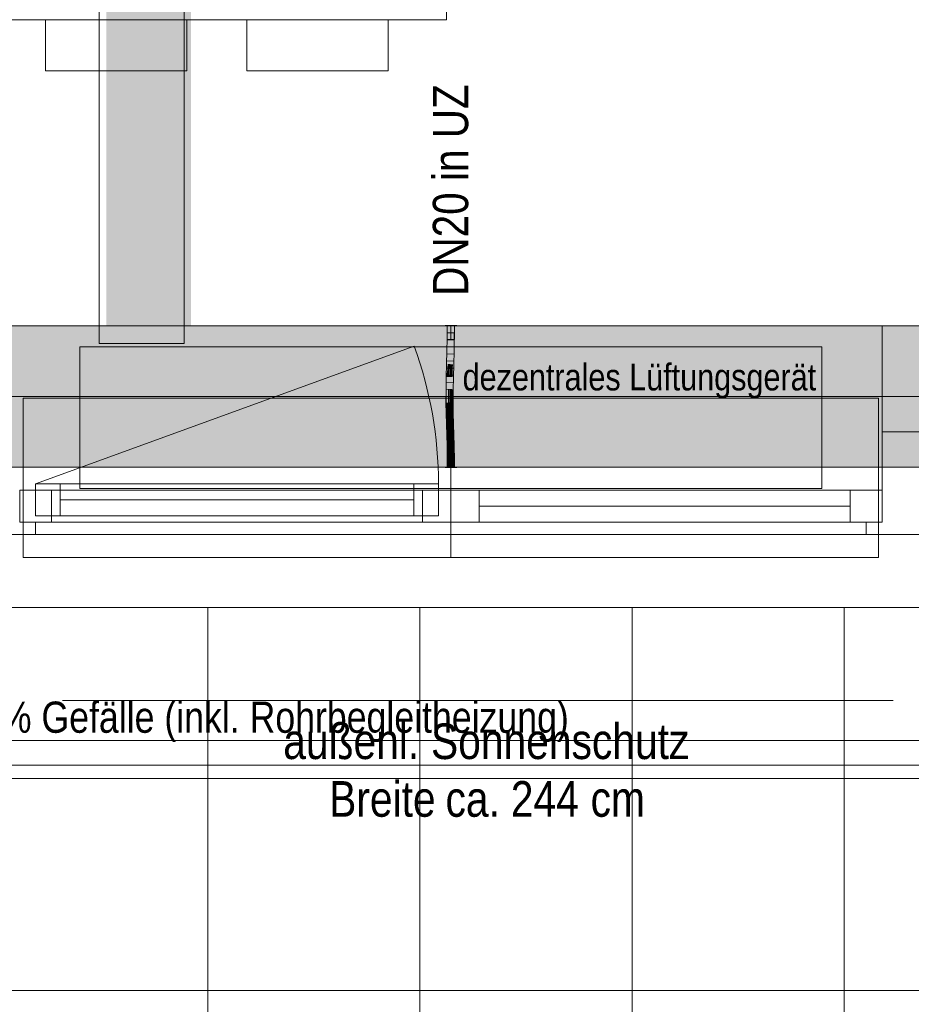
# Model space of a CAD drawing. Extents: x -620 to 3480, y 62 to 1112.
# Tile 51 of 76: x -54 to -4, y 572 to 628. Entities that reach past the tile are written whole.
import ezdxf
from ezdxf.lldxf.tags import DXFTag

# ---------------------------------------------------------------- set-up
doc = ezdxf.new("R2010")
doc.units = 0
doc.layers.get('0').update_dxf_attribs({"lineweight": 13})
for name, color, linetype, lineweight, true_color in [('30 -33 Aussenwände- 7 Fassade_ Elemente', 7, 'Continuous', 9, 0x00aacc), ('30 -35 Decken- 1 Konstruktion-Träger- Stahlbeton', 7, 'grob-A06GA2HT8I', 13, 0x33aa00), ('40 -41 Abwasser_Wasser_Gas- 1 Abwasser + sanitäre Anlagen', 7, 'Continuous', 9, 0xff6633), ('60- 61 allgemeine Ausstattung- 1 Möbel', 7, 'Continuous', 9, 0x00cccc), ('70 -72 Beschriftung- 1 Beschriftung allgemein', 7, 'Continuous', 9, 0xff6633), ('E_Leerrohr 20', 7, 'Continuous', 13, 0xcc0099), ('E_Leerrohr 20-Shading', 7, 'Continuous', 13, 0xcc0099), ('iwb_Schraffur_Unterzug', 7, 'Continuous', 5, 0xffffcc)]:
    doc.layers.add(name, color=color, linetype=linetype, lineweight=lineweight, true_color=true_color)
for name, color, linetype, lineweight in [('30 -35 Decken- 1 Konstruktion-Träger- Stahl Hohlprofil', 7, 'grob-A06GA2HT8I', 9), ('60- 61 allgemeine Ausstattung- 4 Terrassen', 7, 'Continuous', 9), ('70 -71 Achsen- 1 Gebäudeachsen', 7, 'STRICHPUNKT2-A06GA2HU8I', 18), ('Detailelementbeschriftung', 7, 'Continuous', 9)]:
    doc.layers.add(name, color=color, linetype=linetype, lineweight=lineweight)
doc.styles.get("Standard").update_dxf_attribs({"font": 'ARIALN.TTF'})
tags = doc.linetypes.add('grob-A06GA2HT8I', pattern=[14, 3, -8, 3]).pattern_tags.tags
tags[8:9] = [DXFTag(74, 4), DXFTag(75, 0), DXFTag(340, '0'), DXFTag(46, 0.0), DXFTag(50, 0.0), DXFTag(44, 0.0), DXFTag(45, 0.0)]
tags[6:7] = [DXFTag(74, 4), DXFTag(75, 0), DXFTag(340, '0'), DXFTag(46, 0.0), DXFTag(50, 0.0), DXFTag(44, 0.0), DXFTag(45, 0.0)]
tags[4:5] = [DXFTag(74, 4), DXFTag(75, 0), DXFTag(340, '0'), DXFTag(46, 0.0), DXFTag(50, 0.0), DXFTag(44, 0.0), DXFTag(45, 0.0)]
tags = doc.linetypes.add('STRICHPUNKT2', pattern=[12.7, 6.35, -3.175, 0, -3.175]).pattern_tags.tags
tags[10:11] = [DXFTag(74, 4), DXFTag(75, 0), DXFTag(340, '0'), DXFTag(46, 0.0), DXFTag(50, 0.0), DXFTag(44, 0.0), DXFTag(45, 0.0)]
tags[8:9] = [DXFTag(74, 4), DXFTag(75, 0), DXFTag(340, '0'), DXFTag(46, 0.0), DXFTag(50, 0.0), DXFTag(44, 0.0), DXFTag(45, 0.0)]
tags[6:7] = [DXFTag(74, 4), DXFTag(75, 0), DXFTag(340, '0'), DXFTag(46, 0.0), DXFTag(50, 0.0), DXFTag(44, 0.0), DXFTag(45, 0.0)]
tags[4:5] = [DXFTag(74, 4), DXFTag(75, 0), DXFTag(340, '0'), DXFTag(46, 0.0), DXFTag(50, 0.0), DXFTag(44, 0.0), DXFTag(45, 0.0)]
tags = doc.linetypes.add('STRICHPUNKT2-A06GA2HU8I', pattern=[12.7, 6.35, -3.175, 0, -3.175]).pattern_tags.tags
tags[10:11] = [DXFTag(74, 4), DXFTag(75, 0), DXFTag(340, '0'), DXFTag(46, 0.0), DXFTag(50, 0.0), DXFTag(44, 0.0), DXFTag(45, 0.0)]
tags[8:9] = [DXFTag(74, 4), DXFTag(75, 0), DXFTag(340, '0'), DXFTag(46, 0.0), DXFTag(50, 0.0), DXFTag(44, 0.0), DXFTag(45, 0.0)]
tags[6:7] = [DXFTag(74, 4), DXFTag(75, 0), DXFTag(340, '0'), DXFTag(46, 0.0), DXFTag(50, 0.0), DXFTag(44, 0.0), DXFTag(45, 0.0)]
tags[4:5] = [DXFTag(74, 4), DXFTag(75, 0), DXFTag(340, '0'), DXFTag(46, 0.0), DXFTag(50, 0.0), DXFTag(44, 0.0), DXFTag(45, 0.0)]

# ---------------------------------------------------------------- blocks, each defined once
blk = doc.blocks.new('Shading-A06GA2HD8I', base_point=(-29.846, 607.576))
at = {"layer": 'E_Leerrohr 20-Shading', "color": 224, "true_color": 0x8d0069}
for points in [[(-30.127, 610.48), (-30.186, 610.48), (-30.133, 609.757), (-30.192, 609.758)], [(-29.83, 610.48), (-29.844, 610.48), (-29.839, 609.753), (-29.851, 609.753)], [(-29.796, 609.752), (-29.786, 610.48), (-29.839, 609.753), (-29.83, 610.48)], [(-29.792, 609.752), (-29.786, 610.48), (-29.796, 609.752)], [(-30.133, 609.757), (-30.192, 609.758), (-30.151, 609.034), (-30.207, 609.035)], [(-30.149, 609.034), (-30.133, 609.757), (-30.151, 609.034)], [(-29.839, 609.753), (-29.851, 609.753), (-29.859, 609.027), (-29.866, 609.027)], [(-29.859, 609.027), (-29.843, 609.026), (-29.839, 609.753), (-29.821, 609.753)], [(-29.843, 609.026), (-29.823, 609.026), (-29.821, 609.753), (-29.796, 609.752)], [(-29.807, 609.026), (-29.792, 609.752), (-29.823, 609.026), (-29.796, 609.752)], [(-30.151, 609.034), (-30.207, 609.035), (-30.173, 608.31), (-30.227, 608.311)], [(-30.173, 608.31), (-30.169, 608.309), (-30.151, 609.034), (-30.149, 609.034)], [(-30.169, 608.309), (-30.168, 608.309), (-30.149, 609.034)], [(-29.859, 609.027), (-29.866, 609.027), (-29.884, 608.302), (-29.886, 608.302)], [(-29.859, 609.027), (-29.884, 608.302), (-29.857, 609.027), (-29.88, 608.302)], [(-29.88, 608.302), (-29.87, 608.301), (-29.857, 609.027), (-29.843, 609.026)], [(-29.87, 608.301), (-29.856, 608.301), (-29.843, 609.026), (-29.823, 609.026)], [(-29.827, 608.3), (-29.807, 609.026), (-29.856, 608.301), (-29.823, 609.026)], [(-30.246, 607.585), (-30.181, 608.035), (-30.227, 608.311), (-30.173, 608.31)], [(-30.188, 607.584), (-30.174, 608.083), (-30.197, 607.584)], [(-30.181, 608.035), (-30.191, 607.714), (-30.176, 608.074), (-30.177, 608.019)], [(-30.173, 608.31), (-30.181, 608.035), (-30.169, 608.309), (-30.176, 608.074)], [(-30.177, 608.019), (-30.174, 608.083), (-30.176, 608.074)], [(-30.176, 608.074), (-30.174, 608.083), (-30.169, 608.309), (-30.168, 608.309)], [(-29.884, 608.302), (-29.893, 608.04), (-29.88, 608.302), (-29.892, 607.931)], [(-29.884, 608.302), (-29.886, 608.302), (-29.893, 608.04)], [(-29.892, 607.931), (-29.89, 607.735), (-29.88, 608.302), (-29.87, 608.301)], [(-29.89, 607.735), (-29.889, 607.577), (-29.87, 608.301), (-29.856, 608.301)], [(-29.846, 607.576), (-29.827, 608.3), (-29.889, 607.577), (-29.856, 608.301)], [(-30.197, 607.584), (-30.246, 607.585), (-30.22, 606.858), (-30.26, 606.858)], [(-30.197, 607.584), (-30.191, 607.714), (-30.246, 607.585), (-30.181, 608.035)], [(-30.201, 606.858), (-30.188, 607.584), (-30.22, 606.858), (-30.197, 607.584)], [(-29.915, 606.854), (-29.896, 607.578), (-29.918, 606.855), (-29.903, 607.578)], [(-29.903, 607.578), (-29.905, 607.578), (-29.918, 606.855)], [(-29.912, 606.854), (-29.889, 607.577), (-29.915, 606.854), (-29.896, 607.578)], [(-29.911, 606.854), (-29.889, 607.577), (-29.901, 607.182)], [(-29.911, 606.854), (-29.86, 606.854), (-29.889, 607.577), (-29.846, 607.576)], [(-29.893, 608.04), (-29.905, 607.578), (-29.892, 607.931), (-29.903, 607.578)], [(-29.903, 607.578), (-29.896, 607.578), (-29.892, 607.931), (-29.89, 607.735)], [(-29.896, 607.578), (-29.889, 607.577), (-29.89, 607.735)], [(-29.912, 606.854), (-29.911, 606.854), (-29.901, 607.182)], [(-30.225, 606.131), (-30.223, 606.497), (-30.263, 606.131), (-30.261, 606.498)], [(-30.223, 606.497), (-30.22, 606.858), (-30.261, 606.498), (-30.26, 606.858)], [(-30.204, 606.131), (-30.201, 606.858), (-30.225, 606.131), (-30.22, 606.858)], [(-29.919, 606.492), (-29.921, 606.329), (-29.915, 606.492), (-29.918, 606.191)], [(-29.921, 606.329), (-29.919, 606.492), (-29.92, 606.492)], [(-29.919, 606.492), (-29.915, 606.854), (-29.92, 606.492), (-29.918, 606.855)], [(-29.915, 606.492), (-29.912, 606.854), (-29.919, 606.492), (-29.915, 606.854)], [(-29.917, 606.132), (-29.863, 606.132), (-29.915, 606.491), (-29.861, 606.491)], [(-29.915, 606.491), (-29.861, 606.491), (-29.911, 606.854), (-29.86, 606.854)], [(-29.915, 606.491), (-29.911, 606.854), (-29.914, 606.565)], [(-29.911, 606.854), (-29.912, 606.854), (-29.914, 606.565)], [(-30.225, 606.131), (-30.263, 606.131), (-30.212, 605.52), (-30.255, 605.519)], [(-30.196, 605.52), (-30.204, 606.131), (-30.212, 605.52), (-30.225, 606.131)], [(-29.921, 606.132), (-29.919, 606.132), (-29.921, 606.329), (-29.918, 606.191)], [(-29.919, 606.132), (-29.921, 606.132), (-29.913, 605.526), (-29.914, 605.526)], [(-29.919, 606.132), (-29.917, 606.132), (-29.918, 606.191)], [(-29.904, 605.526), (-29.917, 606.132), (-29.913, 605.526), (-29.919, 606.132)], [(-29.855, 605.527), (-29.863, 606.132), (-29.904, 605.526), (-29.917, 606.132)], [(-30.212, 605.52), (-30.255, 605.519), (-30.187, 604.911), (-30.24, 604.909)], [(-30.181, 604.911), (-30.196, 605.52), (-30.187, 604.911), (-30.212, 605.52)], [(-29.904, 605.526), (-29.914, 605.526), (-29.879, 604.919), (-29.899, 604.918)], [(-29.84, 604.92), (-29.855, 605.527), (-29.879, 604.919), (-29.904, 605.526)], [(-30.24, 604.909), (-30.219, 604.741), (-30.187, 604.911), (-30.178, 604.742)], [(-30.219, 604.741), (-30.24, 604.909), (-30.235, 604.741)], [(-30.222, 604.3), (-30.163, 604.302), (-30.235, 604.741), (-30.219, 604.741)], [(-30.219, 604.741), (-30.163, 604.302), (-30.178, 604.742), (-30.174, 604.672)], [(-30.174, 604.672), (-30.181, 604.911), (-30.187, 604.911)], [(-29.87, 604.744), (-29.879, 604.919), (-29.894, 604.744), (-29.899, 604.918)], [(-29.848, 604.311), (-29.87, 604.744), (-29.881, 604.31), (-29.894, 604.744)], [(-29.835, 604.745), (-29.84, 604.92), (-29.87, 604.744), (-29.879, 604.919)], [(-29.848, 604.311), (-29.822, 604.312), (-29.87, 604.744), (-29.835, 604.745)], [(-30.163, 604.302), (-30.222, 604.3), (-30.146, 603.694), (-30.204, 603.692)], [(-29.848, 604.311), (-29.881, 604.31), (-29.818, 603.702), (-29.863, 603.701)], [(-29.804, 603.703), (-29.822, 604.312), (-29.818, 603.702), (-29.848, 604.311)], [(-30.146, 603.694), (-30.204, 603.692), (-30.134, 603.087), (-30.191, 603.086)], [(-30.132, 603.087), (-30.146, 603.694), (-30.134, 603.087), (-30.146, 603.694)], [(-29.818, 603.702), (-29.863, 603.701), (-29.795, 603.092), (-29.85, 603.091)], [(-29.791, 603.092), (-29.804, 603.703), (-29.795, 603.092), (-29.818, 603.702)], [(-30.134, 603.087), (-30.191, 603.086), (-30.131, 602.48), (-30.186, 602.48)], [(-30.127, 602.48), (-30.132, 603.087), (-30.131, 602.48), (-30.134, 603.087)], [(-29.786, 602.48), (-29.795, 603.092), (-29.844, 602.48), (-29.85, 603.091)], [(-29.786, 602.48), (-29.791, 603.092), (-29.795, 603.092)]]:
    blk.add_solid(points, dxfattribs=at)
at = {"layer": 'E_Leerrohr 20-Shading', "color": 222, "true_color": 0xc40093}
for points in [[(-30.02, 610.48), (-30.127, 610.48), (-30.02, 609.756), (-30.133, 609.757)], [(-29.992, 609.755), (-29.986, 610.48), (-30.02, 609.756), (-30.02, 610.48)], [(-29.986, 610.48), (-29.992, 609.755), (-29.988, 609.755)], [(-29.981, 609.755), (-29.986, 610.48), (-29.988, 609.755)], [(-29.851, 609.753), (-29.844, 610.48), (-29.981, 609.755), (-29.986, 610.48)], [(-30.088, 609.757), (-30.133, 609.757), (-30.085, 609.032), (-30.149, 609.034)], [(-30.025, 609.031), (-30.02, 609.756), (-30.085, 609.032), (-30.088, 609.757)], [(-30.007, 609.03), (-29.992, 609.755), (-30.025, 609.031), (-30.02, 609.756)], [(-29.992, 609.755), (-30.007, 609.03), (-30.003, 609.03)], [(-29.992, 609.03), (-29.988, 609.755), (-30.003, 609.03), (-29.992, 609.755)], [(-29.971, 609.03), (-29.981, 609.755), (-29.992, 609.03), (-29.988, 609.755)], [(-29.866, 609.027), (-29.851, 609.753), (-29.971, 609.03), (-29.981, 609.755)], [(-30.085, 609.032), (-30.149, 609.034), (-30.084, 608.307), (-30.168, 608.309)], [(-30.084, 608.307), (-30.04, 608.306), (-30.085, 609.032), (-30.029, 609.031)], [(-30.04, 608.306), (-30.032, 608.306), (-30.029, 609.031), (-30.025, 609.031)], [(-30.027, 608.306), (-30.007, 609.03), (-30.032, 608.306), (-30.025, 609.031)], [(-30.003, 609.03), (-30.007, 609.03), (-30.016, 608.305), (-30.027, 608.306)], [(-29.998, 608.305), (-29.992, 609.03), (-30.016, 608.305), (-30.003, 609.03)], [(-29.957, 608.304), (-29.971, 609.03), (-29.998, 608.305), (-29.992, 609.03)], [(-29.886, 608.302), (-29.866, 609.027), (-29.957, 608.304), (-29.971, 609.03)], [(-30.174, 608.083), (-30.188, 607.584), (-30.165, 607.584)], [(-30.168, 608.309), (-30.174, 608.083), (-30.084, 608.307), (-30.084, 608.224)], [(-30.084, 608.224), (-30.174, 608.083), (-30.083, 607.726)], [(-30.165, 607.584), (-30.083, 607.582), (-30.174, 608.083), (-30.083, 607.726)], [(-30.084, 608.307), (-30.084, 608.224), (-30.04, 608.306), (-30.04, 608.292)], [(-30.04, 608.292), (-30.084, 608.224), (-30.051, 607.6), (-30.083, 607.726)], [(-30.046, 607.581), (-30.032, 608.306), (-30.051, 607.6), (-30.04, 608.292)], [(-30.032, 608.306), (-30.046, 607.581), (-30.034, 608.042)], [(-30.04, 608.292), (-30.032, 608.306), (-30.04, 608.306)], [(-30.034, 608.042), (-30.027, 608.306), (-30.032, 608.306)], [(-30.034, 608.042), (-30.02, 608.041), (-30.027, 608.306), (-30.016, 608.305)], [(-30.02, 608.041), (-30, 608.041), (-30.016, 608.305), (-29.998, 608.305)], [(-29.952, 608.041), (-29.957, 608.304), (-30, 608.041), (-29.998, 608.305)], [(-29.893, 608.04), (-29.886, 608.302), (-29.952, 608.041), (-29.957, 608.304)], [(-30.165, 607.584), (-30.188, 607.584), (-30.156, 606.857), (-30.201, 606.858)], [(-30.156, 606.857), (-30.079, 606.856), (-30.165, 607.584), (-30.083, 607.582)], [(-30.083, 607.726), (-30.083, 607.582), (-30.051, 607.6), (-30.051, 607.581)], [(-30.083, 607.582), (-30.079, 606.856), (-30.051, 607.581), (-30.06, 606.856)], [(-30.06, 606.856), (-30.046, 607.581), (-30.051, 607.581)], [(-30.042, 607.581), (-30.046, 607.581), (-30.057, 606.856), (-30.06, 606.856)], [(-30.038, 606.856), (-30.028, 607.581), (-30.057, 606.856), (-30.042, 607.581)], [(-30.051, 607.581), (-30.046, 607.581), (-30.051, 607.6)], [(-30.034, 608.042), (-30.046, 607.581), (-30.031, 608.042), (-30.042, 607.581)], [(-30.042, 607.581), (-30.028, 607.581), (-30.031, 608.042), (-30.02, 608.041)], [(-30.007, 606.856), (-30.003, 607.58), (-30.038, 606.856), (-30.028, 607.581)], [(-30.028, 607.581), (-30.003, 607.58), (-30.02, 608.041), (-30, 608.041)], [(-29.934, 606.855), (-29.943, 607.579), (-30.007, 606.856), (-30.003, 607.58)], [(-30.003, 607.58), (-29.943, 607.579), (-30, 608.041), (-29.952, 608.041)], [(-29.943, 607.579), (-29.905, 607.578), (-29.952, 608.041), (-29.893, 608.04)], [(-29.934, 606.855), (-29.926, 606.855), (-29.943, 607.579), (-29.905, 607.578)], [(-30.156, 606.857), (-30.201, 606.858), (-30.153, 606.131), (-30.204, 606.131)], [(-30.156, 606.857), (-30.154, 606.496), (-30.079, 606.856), (-30.074, 606.495)], [(-30.154, 606.496), (-30.153, 606.131), (-30.074, 606.495), (-30.07, 606.131)], [(-30.079, 606.856), (-30.074, 606.495), (-30.06, 606.856), (-30.061, 606.495)], [(-30.07, 606.495), (-30.074, 606.495), (-30.066, 606.131), (-30.07, 606.131)], [(-30.061, 606.495), (-30.07, 606.495), (-30.063, 606.131), (-30.066, 606.131)], [(-30.043, 606.132), (-30.061, 606.495), (-30.063, 606.131)], [(-30.043, 606.132), (-30.038, 606.856), (-30.061, 606.495), (-30.057, 606.856)], [(-30.057, 606.856), (-30.06, 606.856), (-30.061, 606.495)], [(-30.008, 606.328), (-30.007, 606.856), (-30.042, 606.328), (-30.038, 606.856)], [(-29.932, 606.329), (-29.934, 606.855), (-30.008, 606.328), (-30.007, 606.856)], [(-29.932, 606.329), (-29.918, 606.855), (-29.934, 606.855)], [(-29.932, 606.329), (-29.924, 606.329), (-29.918, 606.855), (-29.92, 606.492)], [(-29.924, 606.329), (-29.921, 606.329), (-29.92, 606.492)], [(-30.153, 606.131), (-30.204, 606.131), (-30.159, 605.521), (-30.196, 605.52)], [(-30.159, 605.521), (-30.057, 605.523), (-30.153, 606.131), (-30.07, 606.131)], [(-30.07, 606.131), (-30.057, 605.523), (-30.066, 606.131), (-30.055, 605.523)], [(-30.055, 605.523), (-30.063, 606.131), (-30.066, 606.131)], [(-30.043, 606.132), (-30.063, 606.131), (-30.042, 605.523), (-30.055, 605.523)], [(-30.043, 606.132), (-30.008, 606.132), (-30.042, 606.328), (-30.008, 606.328)], [(-30.006, 605.524), (-30.008, 606.132), (-30.042, 605.523), (-30.043, 606.132)], [(-30.008, 606.328), (-29.932, 606.236), (-29.932, 606.329)], [(-30.008, 606.328), (-30.008, 606.132), (-29.932, 606.236), (-29.934, 606.132)], [(-30.008, 606.132), (-30.006, 605.524), (-29.934, 606.132), (-29.935, 606.106)], [(-29.935, 606.106), (-30.006, 605.524), (-29.949, 605.525)], [(-29.931, 606.132), (-29.935, 606.106), (-29.946, 605.525), (-29.949, 605.525)], [(-29.931, 606.132), (-29.946, 605.525), (-29.933, 605.996)], [(-29.946, 605.525), (-29.937, 605.525), (-29.933, 605.996)], [(-29.937, 605.525), (-29.929, 606.132), (-29.933, 605.996)], [(-29.929, 606.132), (-29.937, 605.525), (-29.921, 606.132), (-29.926, 605.525)], [(-29.935, 606.106), (-29.931, 606.132), (-29.934, 606.132)], [(-29.934, 606.132), (-29.931, 606.132), (-29.932, 606.236)], [(-29.929, 606.132), (-29.931, 606.132), (-29.933, 605.996)], [(-29.932, 606.329), (-29.931, 606.132), (-29.924, 606.329), (-29.929, 606.132)], [(-29.929, 606.132), (-29.921, 606.132), (-29.924, 606.329), (-29.921, 606.329)], [(-29.926, 605.525), (-29.914, 605.526), (-29.921, 606.132)], [(-30.159, 605.521), (-30.196, 605.52), (-30.169, 604.911), (-30.181, 604.911)], [(-30.169, 604.911), (-30.04, 604.914), (-30.159, 605.521), (-30.057, 605.523)], [(-30.04, 604.914), (-30.055, 605.523), (-30.057, 605.523)], [(-30.042, 605.523), (-30.055, 605.523), (-30.037, 604.915), (-30.04, 604.914)], [(-30.002, 604.916), (-30.006, 605.524), (-30.037, 604.915), (-30.042, 605.523)], [(-30.002, 604.916), (-29.965, 604.917), (-30.006, 605.524), (-29.946, 605.525)], [(-29.965, 604.917), (-29.947, 604.917), (-29.946, 605.525), (-29.937, 605.525)], [(-29.899, 604.918), (-29.914, 605.526), (-29.947, 604.917), (-29.937, 605.525)], [(-30.169, 604.911), (-30.181, 604.911), (-30.174, 604.672)], [(-30.174, 604.672), (-30.022, 604.306), (-30.173, 604.742), (-30.035, 604.743)], [(-30.035, 604.743), (-30.04, 604.914), (-30.173, 604.742), (-30.169, 604.911)], [(-30.037, 604.915), (-30.04, 604.914), (-30.035, 604.743)], [(-29.996, 604.307), (-30.002, 604.916), (-30.035, 604.743), (-30.037, 604.915)], [(-29.996, 604.307), (-30.035, 604.743), (-30.022, 604.306)], [(-29.996, 604.307), (-29.984, 604.307), (-30.002, 604.916), (-29.965, 604.917)], [(-29.984, 604.307), (-29.96, 604.308), (-29.965, 604.917), (-29.947, 604.917)], [(-29.96, 604.308), (-29.899, 604.918), (-29.947, 604.917)], [(-29.96, 604.308), (-29.901, 604.31), (-29.899, 604.918), (-29.894, 604.744)], [(-29.901, 604.31), (-29.881, 604.31), (-29.894, 604.744)], [(-30.022, 604.306), (-30.174, 604.672), (-30.163, 604.302)], [(-30.022, 604.306), (-30.163, 604.302), (-30.004, 603.697), (-30.146, 603.694)], [(-29.996, 604.307), (-30.022, 604.306), (-29.991, 603.698), (-30.004, 603.697)], [(-29.984, 604.307), (-29.996, 604.307), (-29.994, 603.996)], [(-29.991, 603.698), (-29.984, 604.307), (-29.994, 603.996)], [(-29.991, 603.698), (-29.973, 603.698), (-29.984, 604.307), (-29.96, 604.308)], [(-29.973, 603.698), (-29.911, 603.7), (-29.96, 604.308), (-29.901, 604.31)], [(-29.911, 603.7), (-29.863, 603.701), (-29.901, 604.31), (-29.881, 604.31)], [(-30.136, 603.694), (-30.146, 603.694), (-30.132, 603.087)], [(-29.991, 603.089), (-30.004, 603.697), (-30.132, 603.087), (-30.136, 603.694)], [(-29.991, 603.698), (-30.004, 603.697), (-29.987, 603.089), (-29.991, 603.089)], [(-29.982, 603.089), (-29.973, 603.698), (-29.987, 603.089), (-29.991, 603.698)], [(-29.982, 603.089), (-29.92, 603.09), (-29.973, 603.698), (-29.911, 603.7)], [(-29.92, 603.09), (-29.85, 603.091), (-29.911, 603.7), (-29.863, 603.701)], [(-29.991, 603.089), (-30.132, 603.087), (-29.986, 602.48), (-30.127, 602.48)], [(-29.986, 602.48), (-29.987, 603.089), (-29.991, 603.089)], [(-29.986, 602.48), (-29.982, 603.089), (-29.987, 603.089)], [(-29.844, 602.48), (-29.85, 603.091), (-29.986, 602.48), (-29.982, 603.089)]]:
    blk.add_solid(points, dxfattribs=at)
blk = doc.blocks.new('Shading-A06GA2HF8I', base_point=(-29.986, 603.268))
at = {"layer": 'E_Leerrohr 20-Shading', "color": 224, "true_color": 0xae0082}
for points in [[(-29.986, 603.268), (-30.186, 603.268), (-29.986, 602.48), (-30.186, 602.48)], [(-29.786, 603.268), (-29.986, 603.268), (-29.786, 602.48), (-29.986, 602.48)], [(-30.051, 602.48), (-30.316, 602.48), (-30.051, 602.468), (-30.316, 602.468)], [(-29.986, 602.468), (-29.986, 602.48), (-30.051, 602.468), (-30.051, 602.48)], [(-29.656, 602.48), (-29.986, 602.48), (-29.656, 602.468), (-29.986, 602.468)]]:
    blk.add_solid(points, dxfattribs=at)
blk = doc.blocks.new('Shading-A06GA2HH8I', base_point=(-30.186, 609.692))
at = {"layer": 'E_Leerrohr 20-Shading', "color": 224, "true_color": 0xae0082}
for points in [[(-30.316, 610.492), (-30.316, 610.48), (-30.051, 610.492), (-30.051, 610.48)], [(-30.186, 609.692), (-29.986, 609.692), (-30.186, 610.48), (-29.986, 610.48)], [(-30.051, 610.48), (-29.986, 610.48), (-30.051, 610.492), (-29.986, 610.492)], [(-29.986, 610.48), (-29.656, 610.48), (-29.986, 610.492), (-29.656, 610.492)], [(-29.986, 609.692), (-29.786, 609.692), (-29.986, 610.48), (-29.786, 610.48)]]:
    blk.add_solid(points, dxfattribs=at)
blk = doc.blocks.new('Referenz-A06GA2HW8I')
at = {"layer": '30 -33 Aussenwände- 7 Fassade_ Elemente', "color": 0, "linetype": 'Continuous', "lineweight": -2, "ltscale": 0.13}
for p, q in [((-159.185, 610.48), (-3.185, 610.48)), ((-5.585, 604.48), (-5.585, 610.48)), ((-5.585, 610.48), (-3.185, 610.48)), ((-3.185, 604.48), (-5.585, 604.48)), ((-5.585, 604.48), (-3.185, 604.48)), ((-5.585, 599.38), (-5.585, 604.48)), ((-5.585, 599.38), (-5.585, 604.48)), ((-53.485, 601.53), (-52.085, 601.53)), ((-53.485, 599.73), (-53.485, 601.53)), ((-53.485, 599.73), (-53.485, 601.53)), ((-53.485, 601.53), (-30.685, 601.53)), ((-52.085, 601.53), (-52.085, 599.73)), ((-32.085, 599.73), (-32.085, 601.53)), ((-32.085, 601.53), (-30.685, 601.53)), ((-30.685, 601.53), (-30.685, 599.73)), ((-30.685, 601.53), (-30.685, 599.73)), ((-54.385, 599.38), (-54.385, 601.18)), ((-54.385, 599.38), (-54.385, 601.18)), ((-54.385, 601.18), (-29.985, 601.18)), ((-54.385, 601.18), (-52.585, 601.18)), ((-52.585, 601.18), (-52.585, 599.38)), ((-31.585, 601.18), (-29.985, 601.18)), ((-31.585, 599.38), (-31.585, 601.18)), ((-29.985, 599.38), (-29.985, 601.18)), ((-29.985, 601.18), (-29.985, 599.38)), ((-29.985, 601.18), (-5.585, 601.18)), ((-29.985, 601.18), (-28.385, 601.18)), ((-28.385, 601.18), (-28.385, 599.38)), ((-7.385, 601.18), (-5.585, 601.18)), ((-7.385, 599.38), (-7.385, 601.18)), ((-5.585, 601.18), (-5.585, 599.38)), ((-5.585, 601.18), (-5.585, 599.38)), ((-32.085, 600.63), (-52.085, 600.63)), ((-28.385, 600.28), (-7.385, 600.28)), ((-30.685, 599.73), (-53.485, 599.73)), ((-52.085, 599.73), (-53.485, 599.73)), ((-30.685, 599.73), (-32.085, 599.73)), ((-29.985, 599.38), (-54.385, 599.38)), ((-54.385, 599.38), (-53.485, 599.38)), ((-52.585, 599.38), (-54.385, 599.38)), ((-53.485, 599.38), (-53.485, 598.68)), ((-29.985, 599.38), (-31.585, 599.38)), ((-28.385, 599.38), (-29.985, 599.38)), ((-5.585, 599.38), (-29.985, 599.38)), ((-5.585, 599.38), (-7.385, 599.38)), ((-6.485, 599.38), (-5.585, 599.38)), ((-6.485, 599.38), (-5.585, 599.38)), ((-6.485, 598.68), (-6.485, 599.38)), ((-6.485, 598.68), (-6.485, 599.38)), ((9.115, 598.68), (-485.885, 598.68)), ((-53.485, 598.68), (-57.685, 598.68)), ((-3.185, 598.68), (-6.485, 598.68)), ((-3.185, 598.68), (-6.485, 598.68)), ((-0.085, 594.54), (-162.285, 594.54))]:
    blk.add_line(p, q, dxfattribs=at)
at = {"layer": '30 -33 Aussenwände- 7 Fassade_ Elemente', "color": 0, "linetype": 'grob-A06GA2HT8I', "lineweight": -2, "ltscale": 0.13}
for p, q in [((-53.485, 601.53), (-32.06, 609.328)), ((-50.985, 609.28), (-8.985, 609.28)), ((-50.985, 601.28), (-50.985, 609.28)), ((-8.985, 609.28), (-8.985, 601.28)), ((-8.985, 601.28), (-50.985, 601.28))]:
    blk.add_line(p, q, dxfattribs=at)
at = {"layer": '30 -33 Aussenwände- 7 Fassade_ Elemente', "color": 0, "lineweight": -2}
for p, q in [((-54.185, 606.38), (-54.185, 601.18)), ((-29.985, 606.38), (-54.185, 606.38)), ((-29.985, 601.18), (-29.985, 606.38)), ((-5.785, 606.38), (-29.985, 606.38)), ((-5.785, 601.18), (-5.785, 606.38)), ((-53.485, 601.53), (-53.485, 599.73)), ((-53.485, 601.53), (-52.085, 601.53)), ((-52.085, 599.73), (-52.085, 601.53)), ((-52.085, 601.53), (-32.085, 601.53)), ((-32.085, 601.53), (-30.685, 601.53)), ((-32.085, 599.73), (-32.085, 601.53)), ((-30.685, 601.53), (-30.685, 599.73)), ((-54.185, 601.18), (-54.185, 599.38)), ((-52.585, 601.18), (-54.185, 601.18)), ((-52.585, 599.38), (-52.585, 601.18)), ((-31.585, 599.38), (-31.585, 601.18)), ((-31.585, 601.18), (-29.985, 601.18)), ((-29.985, 601.18), (-29.985, 599.38)), ((-28.385, 601.18), (-29.985, 601.18)), ((-28.385, 599.38), (-28.385, 601.18)), ((-28.385, 601.18), (-7.385, 601.18)), ((-7.385, 601.18), (-5.785, 601.18)), ((-7.385, 599.38), (-7.385, 601.18)), ((-5.785, 601.18), (-5.785, 599.38)), ((-32.085, 600.63), (-52.085, 600.63)), ((-28.385, 600.28), (-7.385, 600.28)), ((-52.085, 599.73), (-53.485, 599.73)), ((-32.085, 599.73), (-52.085, 599.73)), ((-30.685, 599.73), (-32.085, 599.73)), ((-54.185, 599.38), (-52.585, 599.38)), ((-54.185, 597.38), (-54.185, 599.38)), ((-31.585, 599.38), (-52.585, 599.38)), ((-29.985, 599.38), (-31.585, 599.38)), ((-29.985, 599.38), (-28.385, 599.38)), ((-29.985, 597.38), (-29.985, 599.38)), ((-7.385, 599.38), (-28.385, 599.38)), ((-5.785, 599.38), (-7.385, 599.38)), ((-5.785, 599.38), (-5.785, 597.38)), ((-29.985, 597.38), (-54.185, 597.38)), ((-5.785, 597.38), (-29.985, 597.38))]:
    blk.add_line(p, q, dxfattribs=at)
at = {"layer": '30 -33 Aussenwände- 7 Fassade_ Elemente', "color": 0, "linetype": 'grob-A06GA2HT8I', "lineweight": -2, "ltscale": 0.13}
blk.add_ellipse((-53.485, 601.53), major_axis=(22.8, 0), ratio=1, start_param=0, end_param=0.349066, dxfattribs=at)
at = {"layer": '30 -35 Decken- 1 Konstruktion-Träger- Stahl Hohlprofil', "color": 0, "linetype": 'grob-A06GA2HT8I', "lineweight": -2, "ltscale": 0.13}
for p, q in [((-49.885, 609.48), (-49.885, 768.48)), ((-45.085, 768.48), (-45.085, 609.48)), ((-45.085, 609.48), (-49.885, 609.48))]:
    blk.add_line(p, q, dxfattribs=at)
at = {"layer": '30 -35 Decken- 1 Konstruktion-Träger- Stahlbeton', "color": 0, "lineweight": -2}
for p, q in [((-489.685, 610.48), (-2.685, 610.48)), ((-489.685, 602.48), (-2.685, 602.48))]:
    blk.add_line(p, q, dxfattribs=at)
at = {"layer": '40 -41 Abwasser_Wasser_Gas- 1 Abwasser + sanitäre Anlagen', "color": 0, "linetype": 'grob-A06GA2HT8I', "lineweight": -2, "ltscale": 0.13}
for p, q in [((-162.985, 587.02), (8.921, 587.02)), ((8.921, 585.62), (-164.385, 585.62))]:
    blk.add_line(p, q, dxfattribs=at)
at = {"layer": '60- 61 allgemeine Ausstattung- 1 Möbel', "color": 0, "linetype": 'Continuous', "lineweight": -2, "ltscale": 0.13}
for p, q in [((-30.227, 641.381), (-30.227, 627.781)), ((-30.227, 627.781), (-57.427, 627.781)), ((-52.922, 624.9), (-52.922, 627.781)), ((-52.922, 627.781), (-44.922, 627.781)), ((-44.922, 627.781), (-44.922, 624.9)), ((-41.532, 624.9), (-41.532, 627.781)), ((-41.532, 627.781), (-33.532, 627.781)), ((-33.532, 627.781), (-33.532, 624.9)), ((-44.922, 624.9), (-52.922, 624.9)), ((-33.532, 624.9), (-41.532, 624.9))]:
    blk.add_line(p, q, dxfattribs=at)
at = {"layer": '60- 61 allgemeine Ausstattung- 4 Terrassen', "color": 0, "lineweight": -2}
for p, q in [((-43.735, 211.08), (-43.735, 594.54)), ((-31.735, 211.08), (-31.735, 594.54)), ((-19.735, 211.08), (-19.735, 594.54)), ((-7.735, 211.08), (-7.735, 594.54)), ((-432.685, 584.88), (6.715, 584.88)), ((-432.685, 572.88), (6.715, 572.88))]:
    blk.add_line(p, q, dxfattribs=at)
at = {"layer": '70 -71 Achsen- 1 Gebäudeachsen', "color": 0, "linetype": 'STRICHPUNKT2-A06GA2HU8I', "lineweight": -2, "ltscale": 0.13}
blk.add_line((-561.186, 606.48), (86.255, 606.48), dxfattribs=at)
at = {"layer": '70 -72 Beschriftung- 1 Beschriftung allgemein', "color": 0, "linetype": 'Continuous', "lineweight": -2, "ltscale": 0.13}
blk.add_line((-51.962, 589.288), (-4.962, 589.288), dxfattribs=at)
at = {"layer": '30 -33 Aussenwände- 7 Fassade_ Elemente', "color": 0, "linetype": 'Continuous', "lineweight": -2, "ltscale": 0.13, "insert": (-29.322, 608.332), "char_height": 1.51033, "attachment_point": 1}
blk.add_mtext('{\\fArial Narrow;dezentrales Lüftungsgerät}', dxfattribs=at)
at = {"layer": '70 -72 Beschriftung- 1 Beschriftung allgemein', "color": 0, "linetype": 'Continuous', "lineweight": -2, "ltscale": 0.13, "attachment_point": 1}
for s, insert, char_height in [('{\\fArial Narrow;RR DN70 0,6% Gefälle (inkl. Rohrbegleitheizung)}', (-67.51, 589.223), 1.76205), ('{\\fArial Narrow;außenl.}', (-39.471, 587.989), 2.01377), ('{\\fArial Narrow;Sonnenschutz}', (-31.11, 587.989), 2.01377), ('{\\fArial Narrow;Breite}', (-36.873, 584.726), 2.01377), ('{\\fArial Narrow;244}', (-26.593, 584.726), 2.01377), ('{\\fArial Narrow;ca.}', (-30.287, 584.726), 2.01377), ('{\\fArial Narrow;cm}', (-22.078, 584.726), 2.01377)]:
    blk.add_mtext(s, dxfattribs=dict(at, insert=insert, char_height=char_height))
blk = doc.blocks.new('Referenz-A06GA2HY8I')
at = {"layer": 'iwb_Schraffur_Unterzug', "linetype": 'Continuous', "ltscale": 0.13}
for points in [[(-49.485, 609.48), (-49.485, 768.48), (-44.685, 609.48), (-44.685, 768.48)], [(-561.186, 610.48), (-2.685, 610.48), (-2.685, 602.48)], [(-561.186, 610.48), (-2.685, 602.48), (-561.186, 604.746)], [(-561.186, 604.746), (-2.685, 602.48), (-561.186, 602.48)]]:
    blk.add_solid(points, dxfattribs=at)
blk = doc.blocks.new('Enddeckel-A06GA2O08I')
at = {"color": 0, "linetype": 'ByBlock', "lineweight": -2, "ltscale": 0.13}
for p, q in [((-30.316, 610.492), (-30.316, 610.48)), ((-30.316, 610.492), (-30.123, 610.492)), ((-30.316, 610.48), (-30.123, 610.48)), ((-30.186, 610.48), (-30.186, 609.692)), ((-30.186, 610.48), (-30.069, 610.48)), ((-30.123, 610.492), (-29.849, 610.492)), ((-30.123, 610.48), (-29.849, 610.48)), ((-30.069, 610.48), (-29.903, 610.48)), ((-29.903, 610.48), (-29.786, 610.48)), ((-29.849, 610.492), (-29.656, 610.492)), ((-29.849, 610.48), (-29.656, 610.48)), ((-29.786, 609.692), (-29.786, 610.48)), ((-29.656, 610.48), (-29.656, 610.492)), ((-30.186, 609.692), (-30.069, 609.692)), ((-30.069, 609.692), (-29.903, 609.692)), ((-29.903, 609.692), (-29.786, 609.692))]:
    blk.add_line(p, q, dxfattribs=at)
at = {"color": 0, "linetype": 'STRICHPUNKT2', "lineweight": 5, "ltscale": 0.13}
blk.add_line((-29.986, 610.48), (-29.986, 609.692), dxfattribs=at)
blk = doc.blocks.new('Flexrohr-A06GA2OI8I')
at = {"color": 0, "linetype": 'ByBlock', "lineweight": -2, "ltscale": 0.13}
for p, q in [((-30.186, 610.48), (-30.192, 609.758)), ((-30.186, 610.48), (-29.786, 610.48)), ((-29.786, 610.48), (-29.792, 609.752)), ((-30.192, 609.758), (-30.207, 609.035)), ((-30.177, 610.082), (-29.801, 610.079)), ((-29.792, 609.752), (-29.807, 609.026)), ((-30.19, 609.284), (-29.814, 609.276)), ((-30.182, 609.683), (-29.806, 609.677)), ((-30.207, 609.035), (-30.227, 608.311)), ((-30.199, 608.885), (-29.824, 608.876)), ((-29.807, 609.026), (-29.827, 608.3)), ((-30.227, 608.311), (-30.246, 607.585)), ((-30.221, 608.085), (-29.845, 608.076)), ((-30.21, 608.485), (-29.834, 608.476)), ((-29.827, 608.3), (-29.846, 607.576)), ((-30.246, 607.585), (-30.26, 606.858)), ((-30.231, 607.685), (-29.856, 607.677)), ((-29.846, 607.576), (-29.86, 606.854)), ((-30.24, 607.284), (-29.864, 607.278)), ((-30.26, 606.858), (-30.263, 606.131)), ((-30.249, 606.482), (-29.873, 606.48)), ((-30.247, 606.883), (-29.871, 606.879)), ((-29.86, 606.854), (-29.863, 606.132)), ((-30.263, 606.131), (-30.255, 605.519)), ((-30.25, 606.08), (-29.874, 606.082)), ((-29.863, 606.132), (-29.855, 605.527)), ((-30.255, 605.519), (-30.24, 604.909)), ((-30.245, 605.678), (-29.869, 605.684)), ((-30.237, 605.277), (-29.861, 605.285)), ((-29.855, 605.527), (-29.84, 604.92)), ((-30.24, 604.909), (-30.222, 604.3)), ((-30.227, 604.876), (-29.851, 604.886)), ((-29.84, 604.92), (-29.822, 604.312)), ((-30.222, 604.3), (-30.204, 603.692)), ((-30.215, 604.476), (-29.839, 604.487)), ((-29.822, 604.312), (-29.804, 603.702)), ((-30.204, 603.692), (-30.191, 603.086)), ((-30.203, 604.076), (-29.828, 604.087)), ((-30.192, 603.677), (-29.816, 603.687)), ((-29.804, 603.702), (-29.791, 603.092)), ((-30.191, 603.086), (-30.186, 602.48)), ((-30.183, 603.278), (-29.807, 603.285)), ((-29.791, 603.092), (-29.786, 602.48)), ((-30.177, 602.88), (-29.801, 602.884)), ((-30.174, 602.482), (-29.798, 602.482)), ((-30.186, 602.48), (-29.786, 602.48))]:
    blk.add_line(p, q, dxfattribs=at)
blk = doc.blocks.new('Einzeiliger Text-A06GA2OM8I')
at = {"color": 0, "lineweight": -2, "insert": (-31.005, 612.169), "char_height": 2, "attachment_point": 1, "rotation": 90}
blk.add_mtext('{\\fArial Narrow;DN20 in UZ}', dxfattribs=at)
blk = doc.blocks.new('Enddeckel-A06GA2P48I')
at = {"color": 0, "linetype": 'ByBlock', "lineweight": -2, "ltscale": 0.13}
for p, q in [((-30.186, 603.268), (-30.186, 602.48)), ((-30.069, 603.268), (-30.186, 603.268)), ((-29.903, 603.268), (-30.069, 603.268)), ((-29.786, 603.268), (-29.903, 603.268)), ((-29.786, 602.48), (-29.786, 603.268)), ((-30.316, 602.48), (-30.316, 602.468)), ((-30.123, 602.48), (-30.316, 602.48)), ((-30.123, 602.468), (-30.316, 602.468)), ((-30.069, 602.48), (-30.186, 602.48)), ((-29.849, 602.48), (-30.123, 602.48)), ((-29.849, 602.468), (-30.123, 602.468)), ((-29.903, 602.48), (-30.069, 602.48)), ((-29.786, 602.48), (-29.903, 602.48)), ((-29.656, 602.48), (-29.849, 602.48)), ((-29.656, 602.468), (-29.849, 602.468)), ((-29.656, 602.468), (-29.656, 602.48))]:
    blk.add_line(p, q, dxfattribs=at)
at = {"color": 0, "linetype": 'STRICHPUNKT2', "lineweight": 5, "ltscale": 0.13}
blk.add_line((-29.986, 602.48), (-29.986, 603.268), dxfattribs=at)

msp = doc.modelspace()

# ---------------------------------------------------------------- block references
at = {"color": 8, "lineweight": 13, "ltscale": 0.13, "true_color": 0x808080}
msp.add_blockref('Referenz-A06GA2HW8I', (0, 0), dxfattribs=at)
at = {"color": 8, "lineweight": 25, "ltscale": 0.25, "true_color": 0x808080}
msp.add_blockref('Referenz-A06GA2HY8I', (0, 0), dxfattribs=at)
at = {"layer": 'Detailelementbeschriftung', "ltscale": 0.13}
msp.add_blockref('Einzeiliger Text-A06GA2OM8I', (0, 0), dxfattribs=at)
at = {"layer": 'E_Leerrohr 20'}
for name, p in [('Shading-A06GA2HH8I', (-30.186, 609.692)), ('Shading-A06GA2HD8I', (-29.846, 607.576)), ('Shading-A06GA2HF8I', (-29.986, 603.268))]:
    msp.add_blockref(name, p, dxfattribs=at)
at = {"layer": 'E_Leerrohr 20', "ltscale": 0.13}
for name in ['Enddeckel-A06GA2O08I', 'Flexrohr-A06GA2OI8I', 'Enddeckel-A06GA2P48I']:
    msp.add_blockref(name, (0, 0), dxfattribs=at)

doc.saveas('drawing.dxf')
